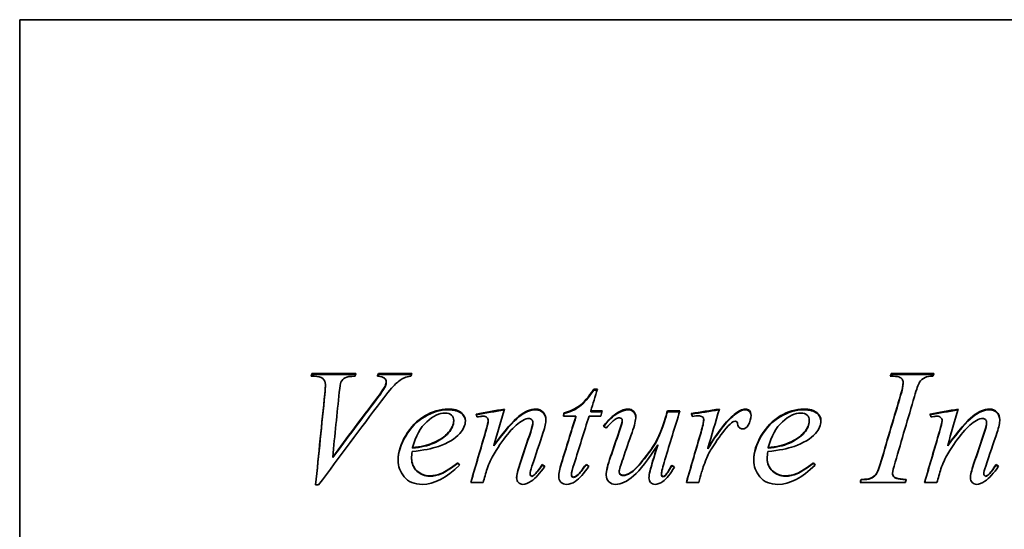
# Model space of a CAD drawing. Header units: millimetres. Extents: x 433 to 1247, y 119 to 1069.
# Tile 4 of 5: x 433 to 742, y 649 to 809. Entities that reach past the tile are written whole.
import ezdxf

# ---------------------------------------------------------------- set-up
doc = ezdxf.new("R2010")
doc.units = ezdxf.units.MM
doc.header["$LTSCALE"] = 4
doc.layers.add('Krawędzie widoczne(ISO)', color=7, linetype='Continuous', lineweight=35, true_color=0x262659)

msp = doc.modelspace()

# ---------------------------------------------------------------- linework, layer by layer
at = {"layer": 'Krawędzie widoczne(ISO)'}
for p, q in [((433, 808.89), (433, 488.89)), ((433, 808.89), (746, 808.89)), ((525.43, 697.01), (524.49, 697.01)), ((524.75, 697.91), (538.59, 697.91)), ((524.75, 697.6), (524.75, 697.91)), ((524.75, 697.6), (538.49, 697.6)), ((545.62, 697.91), (556.11, 697.91)), ((545.62, 697.6), (545.62, 697.91)), ((545.62, 697.6), (556.03, 697.6)), ((706.67, 697.91), (720.05, 697.91)), ((706.67, 697.6), (706.67, 697.91)), ((706.67, 697.6), (719.95, 697.6)), ((529.01, 694.13), (529.01, 694.41)), ((547.74, 693.64), (547.74, 693.92)), ((548.11, 694.97), (548.11, 695.26)), ((613.25, 692.93), (614.39, 692.93)), ((613.25, 692.66), (613.25, 692.93)), ((613.25, 692.66), (614.31, 692.66)), ((710.38, 694.73), (710.38, 695.02)), ((607.64, 684.51), (603.7, 684.51)), ((603.95, 685.29), (603.95, 685.52)), ((607.64, 684.29), (607.64, 684.51)), ((615.45, 684.51), (611.79, 684.51)), ((612.3, 686.13), (615.88, 686.13)), ((612.3, 685.89), (612.3, 686.13)), ((612.3, 685.89), (615.82, 685.89)), ((620.8, 685.4), (620.8, 685.63)), ((622.2, 683.01), (622.2, 683.23)), ((635.78, 683.82), (635.78, 684.04)), ((636.38, 686.13), (640.3, 686.13)), ((636.38, 685.89), (636.38, 686.13)), ((636.38, 685.89), (640.22, 685.89)), ((647.76, 683.24), (647.76, 683.45)), ((569.27, 682.88), (569.27, 683.09)), ((580.13, 682.9), (580.13, 683.12)), ((594.12, 682.4), (594.12, 682.61)), ((680.93, 682.88), (680.93, 683.09)), ((722.62, 682.9), (722.62, 683.12)), ((736.6, 682.4), (736.6, 682.61)), ((556.37, 674.45), (556.37, 674.61)), ((581.88, 675.15), (581.88, 675.31)), ((633.35, 675.34), (633.35, 675.51)), ((649.08, 674.25), (649.08, 674.41)), ((668.03, 674.45), (668.03, 674.61)), ((724.37, 675.15), (724.37, 675.31)), ((531.27, 671.47), (531.27, 671.61)), ((556.06, 671.1), (556.06, 671.24)), ((667.72, 671.1), (667.72, 671.24)), ((570.58, 669.72), (570.58, 669.86)), ((597.09, 669.16), (597.09, 669.29)), ((610.84, 669.25), (610.84, 669.37)), ((637.78, 668.96), (637.78, 669.09)), ((682.25, 669.72), (682.25, 669.86)), ((739.58, 669.16), (739.58, 669.29)), ((593.23, 666.42), (593.23, 666.53)), ((594.46, 665.92), (594.46, 666.02)), ((606.24, 666.11), (606.24, 666.22)), ((608.39, 666.11), (608.39, 666.22)), ((621.25, 666.93), (621.25, 667.05)), ((634.52, 666.31), (634.52, 666.42)), ((700.09, 664.9), (700.09, 665)), ((707.07, 666.51), (707.07, 666.62)), ((735.72, 666.42), (735.72, 666.53)), ((736.95, 665.92), (736.95, 666.02)), ((526.86, 662.89), (525.92, 662.89)), ((578.5, 663.69), (574.64, 663.69)), ((646.27, 663.69), (642.33, 663.69)), ((711.1, 663.69), (696.86, 663.69)), ((697.23, 664.53), (697.23, 664.63)), ((720.99, 663.69), (717.13, 663.69))]:
    msp.add_line(p, q, dxfattribs=at)
for points in [[(524.49, 697.01), (524.57, 697.31), (524.66, 697.61), (524.75, 697.91)], [(524.57, 697.01), (524.63, 697.21), (524.69, 697.41), (524.75, 697.6)], [(538.59, 697.91), (538.49, 697.61), (538.39, 697.31), (538.3, 697.01)], [(545.31, 697.01), (545.41, 697.31), (545.51, 697.61), (545.62, 697.91)], [(545.41, 697), (545.48, 697.2), (545.55, 697.4), (545.62, 697.6)], [(555.86, 697.01), (555.02, 696.94), (554.35, 696.78), (553.85, 696.55)], [(556.11, 697.91), (556.03, 697.61), (555.94, 697.31), (555.86, 697.01)], [(706.35, 697.01), (706.46, 697.31), (706.56, 697.61), (706.67, 697.91)], [(706.46, 697.01), (706.53, 697.21), (706.6, 697.41), (706.67, 697.6)], [(719.76, 697.01), (718.66, 697.03), (717.84, 696.9), (717.3, 696.63)], [(720.05, 697.91), (719.95, 697.61), (719.86, 697.31), (719.76, 697.01)], [(528.81, 691.53), (528.94, 692.96), (529.01, 693.92), (529.01, 694.41)], [(528.81, 691.26), (528.94, 692.68), (529.01, 693.64), (529.01, 694.13)], [(533.87, 695.12), (533.7, 694.76), (533.52, 693.73), (533.35, 692.02)], [(544.93, 689.87), (546.42, 691.82), (547.35, 693.17), (547.74, 693.92)], [(544.93, 689.61), (546.42, 691.56), (547.35, 692.89), (547.74, 693.64)], [(547.74, 693.92), (547.98, 694.43), (548.11, 694.88), (548.11, 695.26)], [(547.74, 693.64), (547.98, 694.15), (548.11, 694.59), (548.11, 694.97)], [(614.39, 692.93), (613.69, 690.68), (613, 688.41), (612.3, 686.13)], [(709.61, 691.2), (710.13, 692.89), (710.38, 694.16), (710.38, 695.02)], [(709.61, 690.93), (710.13, 692.61), (710.38, 693.87), (710.38, 694.73)], [(525.92, 662.89), (526.88, 672.57), (527.84, 682.17), (528.81, 691.53)], [(525.93, 662.89), (526.89, 672.48), (527.85, 681.99), (528.81, 691.26)], [(533.35, 692.02), (532.66, 685.32), (531.96, 678.5), (531.27, 671.61)], [(531.27, 671.61), (535.82, 677.76), (540.38, 683.86), (544.93, 689.87)], [(531.27, 671.47), (535.82, 677.58), (540.38, 683.64), (544.93, 689.61)], [(703.52, 670.51), (705.55, 677.49), (707.58, 684.4), (709.61, 691.2)], [(703.52, 670.37), (705.55, 677.31), (707.58, 684.18), (709.61, 690.93)], [(713.96, 690.67), (711.94, 683.88), (709.92, 676.97), (707.9, 670)], [(546.56, 689.26), (540, 680.62), (533.43, 671.79), (526.86, 662.89)], [(576.33, 685.15), (579.29, 685.67), (582.26, 686.19), (585.22, 686.71)], [(576.38, 684.94), (579.31, 685.45), (582.23, 685.95), (585.15, 686.46)], [(585.22, 686.71), (584.11, 682.94), (582.99, 679.14), (581.88, 675.31)], [(620.8, 685.63), (622, 686.35), (623.1, 686.71), (624.11, 686.71)], [(620.8, 685.4), (622, 686.12), (623.1, 686.47), (624.11, 686.47)], [(643.84, 685.32), (646.79, 685.78), (649.73, 686.25), (652.68, 686.71)], [(643.92, 685.11), (646.82, 685.56), (649.71, 686.01), (652.61, 686.46)], [(652.68, 686.71), (651.48, 682.65), (650.28, 678.54), (649.08, 674.41)], [(657.34, 685.01), (658.75, 686.15), (659.89, 686.71), (660.77, 686.71)], [(657.34, 684.79), (658.75, 685.91), (659.89, 686.47), (660.77, 686.47)], [(718.82, 685.15), (721.78, 685.67), (724.75, 686.19), (727.71, 686.71)], [(718.87, 684.94), (721.79, 685.45), (724.72, 685.95), (727.64, 686.46)], [(727.71, 686.71), (726.6, 682.94), (725.48, 679.14), (724.37, 675.31)], [(576.56, 684.23), (576.48, 684.54), (576.41, 684.85), (576.33, 685.15)], [(577.5, 684.37), (577.19, 684.33), (576.87, 684.28), (576.56, 684.23)], [(578.56, 684.48), (578.37, 684.48), (578.02, 684.45), (577.5, 684.37)], [(592.86, 683.76), (592.34, 683.76), (591.71, 683.55), (590.97, 683.15)], [(598.23, 683.42), (598.23, 682.42), (597.96, 681.09), (597.4, 679.42)], [(603.12, 669.83), (604.63, 674.76), (606.14, 679.66), (607.64, 684.51)], [(603.12, 669.7), (604.63, 674.6), (606.14, 679.47), (607.64, 684.29)], [(603.7, 684.51), (603.78, 684.85), (603.87, 685.18), (603.95, 685.52)], [(603.75, 684.51), (603.82, 684.77), (603.89, 685.03), (603.95, 685.29)], [(611.79, 684.51), (610.22, 679.58), (608.66, 674.59), (607.1, 669.57)], [(615.88, 686.13), (615.73, 685.59), (615.59, 685.05), (615.45, 684.51)], [(616.33, 681.33), (617.75, 683.29), (619.23, 684.72), (620.8, 685.63)], [(616.43, 681.26), (617.81, 683.14), (619.27, 684.51), (620.8, 685.4)], [(621.22, 679.73), (621.87, 681.6), (622.2, 682.76), (622.2, 683.23)], [(626.46, 684.21), (626.46, 683.29), (626.06, 681.69), (625.26, 679.36)], [(640.3, 686.13), (638.72, 681.07), (637.15, 675.95), (635.58, 670.79)], [(635.78, 684.04), (635.98, 684.74), (636.18, 685.43), (636.38, 686.13)], [(635.78, 683.82), (635.98, 684.51), (636.18, 685.2), (636.38, 685.89)], [(644.19, 684.4), (644.07, 684.71), (643.96, 685.01), (643.84, 685.32)], [(646.07, 684.62), (645.73, 684.62), (645.1, 684.55), (644.19, 684.4)], [(647.39, 684.23), (647.05, 684.49), (646.61, 684.62), (646.07, 684.62)], [(646.93, 679.56), (647.48, 681.39), (647.76, 682.69), (647.76, 683.45)], [(646.93, 679.37), (647.48, 681.19), (647.76, 682.48), (647.76, 683.24)], [(647.76, 683.45), (647.76, 683.77), (647.64, 684.03), (647.39, 684.23)], [(649.08, 674.41), (652.13, 679.49), (654.88, 683.01), (657.34, 685.01)], [(649.08, 674.25), (652.13, 679.3), (654.88, 682.8), (657.34, 684.79)], [(662.63, 684.79), (662.63, 683.7), (662.33, 682.64), (661.74, 681.64)], [(719.05, 684.23), (718.97, 684.54), (718.89, 684.85), (718.82, 685.15)], [(719.99, 684.37), (719.68, 684.33), (719.36, 684.28), (719.05, 684.23)], [(721.05, 684.48), (720.86, 684.48), (720.51, 684.45), (719.99, 684.37)], [(735.35, 683.76), (734.83, 683.76), (734.2, 683.55), (733.46, 683.15)], [(740.72, 683.42), (740.72, 682.42), (740.45, 681.09), (739.89, 679.42)], [(572.93, 683.06), (572.93, 681.66), (572.35, 680.33), (571.18, 679.06)], [(579.3, 679.7), (579.86, 681.59), (580.13, 682.73), (580.13, 683.12)], [(579.3, 679.51), (579.86, 681.39), (580.13, 682.51), (580.13, 682.9)], [(593.46, 679.67), (593.9, 680.95), (594.12, 681.92), (594.12, 682.61)], [(593.46, 679.48), (593.9, 680.75), (594.12, 681.72), (594.12, 682.4)], [(617.14, 680.77), (616.87, 680.95), (616.6, 681.14), (616.33, 681.33)], [(621.22, 679.54), (621.87, 681.4), (622.2, 682.55), (622.2, 683.01)], [(654.85, 680.68), (653.42, 679.04), (651.87, 676.89), (650.19, 674.24)], [(656.88, 682.67), (656.42, 682.43), (655.75, 681.77), (654.85, 680.68)], [(657.71, 682.87), (657.41, 682.87), (657.13, 682.8), (656.88, 682.67)], [(658.2, 682.67), (658.06, 682.8), (657.9, 682.87), (657.71, 682.87)], [(658.43, 682.03), (658.39, 682.34), (658.31, 682.56), (658.2, 682.67)], [(661.74, 681.64), (661.34, 680.87), (660.75, 680.49), (659.97, 680.49)], [(684.59, 683.06), (684.59, 681.66), (684.01, 680.33), (682.85, 679.06)], [(721.79, 679.7), (722.34, 681.59), (722.62, 682.73), (722.62, 683.12)], [(721.79, 679.51), (722.34, 681.39), (722.62, 682.51), (722.62, 682.9)], [(735.95, 679.67), (736.38, 680.95), (736.6, 681.92), (736.6, 682.61)], [(735.95, 679.48), (736.38, 680.75), (736.6, 681.72), (736.6, 682.4)], [(571.18, 679.06), (569.66, 677.39), (567.42, 676.04), (564.46, 675)], [(574.64, 663.69), (576.2, 669.06), (577.75, 674.41), (579.3, 679.7)], [(574.67, 663.69), (576.21, 669), (577.76, 674.28), (579.3, 679.51)], [(590.03, 669.43), (591.17, 672.86), (592.31, 676.28), (593.46, 679.67)], [(590.03, 669.3), (591.17, 672.71), (592.31, 676.11), (593.46, 679.48)], [(597.4, 679.42), (596.21, 675.89), (595.02, 672.34), (593.83, 668.78)], [(618.54, 671.87), (619.43, 674.5), (620.33, 677.12), (621.22, 679.73)], [(618.54, 671.72), (619.43, 674.34), (620.33, 676.94), (621.22, 679.54)], [(625.26, 679.36), (624.31, 676.67), (623.37, 673.96), (622.43, 671.24)], [(642.33, 663.69), (643.86, 669.01), (645.4, 674.31), (646.93, 679.56)], [(642.35, 663.69), (643.88, 668.95), (645.41, 674.18), (646.93, 679.37)], [(682.85, 679.06), (681.32, 677.39), (679.08, 676.04), (676.13, 675)], [(717.13, 663.69), (718.68, 669.06), (720.24, 674.41), (721.79, 679.7)], [(717.16, 663.69), (718.7, 669), (720.25, 674.28), (721.79, 679.51)], [(732.52, 669.43), (733.66, 672.86), (734.8, 676.28), (735.95, 679.67)], [(732.52, 669.3), (733.66, 672.71), (734.8, 676.11), (735.95, 679.48)], [(739.89, 679.42), (738.7, 675.89), (737.51, 672.34), (736.32, 668.78)], [(564.46, 675), (562.5, 674.31), (559.75, 673.76), (556.2, 673.37)], [(556.37, 674.61), (558.98, 674.89), (561.11, 675.38), (562.75, 676.07)], [(556.37, 674.45), (558.98, 674.73), (561.11, 675.21), (562.75, 675.9)], [(630.92, 667.42), (631.2, 668.59), (632.01, 671.3), (633.35, 675.51)], [(630.92, 667.3), (631.2, 668.47), (632.01, 671.16), (633.35, 675.34)], [(650.19, 674.24), (649.47, 673.11), (648.85, 671.84), (648.33, 670.42)], [(676.13, 675), (674.16, 674.31), (671.41, 673.76), (667.86, 673.37)], [(668.03, 674.61), (670.65, 674.89), (672.77, 675.38), (674.41, 676.07)], [(668.03, 674.45), (670.65, 674.73), (672.77, 675.21), (674.41, 675.9)], [(556.2, 673.37), (556.1, 672.52), (556.06, 671.81), (556.06, 671.24)], [(581.96, 672.69), (581.09, 671.24), (580.35, 669.65), (579.76, 667.93)], [(617.16, 665.97), (617.16, 667.25), (617.62, 669.23), (618.54, 671.87)], [(617.16, 665.92), (617.18, 667.2), (617.64, 669.14), (618.54, 671.72)], [(622.43, 671.24), (621.64, 669.04), (621.25, 667.63), (621.25, 667.05)], [(667.86, 673.37), (667.77, 672.52), (667.72, 671.81), (667.72, 671.24)], [(724.45, 672.69), (723.57, 671.24), (722.84, 669.65), (722.25, 667.93)], [(571.1, 669.12), (567.02, 665.11), (563.13, 663.09), (559.43, 663.09)], [(570.58, 669.86), (570.75, 669.61), (570.93, 669.36), (571.1, 669.12)], [(570.58, 669.72), (570.74, 669.51), (570.89, 669.29), (571.05, 669.07)], [(579.76, 667.93), (579.34, 666.52), (578.92, 665.1), (578.5, 663.69)], [(589.03, 665.2), (589.03, 666.03), (589.36, 667.44), (590.03, 669.43)], [(589.03, 665.15), (589.04, 665.98), (589.37, 667.37), (590.03, 669.3)], [(593.83, 668.78), (593.43, 667.55), (593.23, 666.8), (593.23, 666.53)], [(597.89, 668.81), (596.37, 666.57), (594.93, 664.99), (593.57, 664.06)], [(594.46, 666.02), (595.26, 666.72), (596.14, 667.81), (597.09, 669.29)], [(594.46, 665.92), (595.26, 666.61), (596.14, 667.7), (597.09, 669.16)], [(597.09, 669.29), (597.36, 669.13), (597.62, 668.97), (597.89, 668.81)], [(597.09, 669.16), (597.34, 669.01), (597.58, 668.87), (597.83, 668.72)], [(602.24, 665.6), (602.24, 666.53), (602.53, 667.94), (603.12, 669.83)], [(602.24, 665.55), (602.25, 666.47), (602.54, 667.85), (603.12, 669.7)], [(607.1, 669.57), (606.53, 667.85), (606.24, 666.73), (606.24, 666.22)], [(611.7, 668.75), (610.22, 666.48), (608.8, 664.89), (607.44, 664)], [(608.39, 666.22), (608.75, 666.56), (609.57, 667.62), (610.84, 669.37)], [(608.39, 666.11), (608.75, 666.45), (609.57, 667.5), (610.84, 669.25)], [(610.84, 669.37), (611.13, 669.17), (611.42, 668.96), (611.7, 668.75)], [(610.84, 669.25), (611.11, 669.05), (611.38, 668.86), (611.65, 668.67)], [(635.58, 670.79), (634.87, 668.49), (634.52, 667.03), (634.52, 666.42)], [(638.55, 668.49), (637.37, 666.41), (636.15, 664.9), (634.89, 663.97)], [(637.78, 669.09), (638.04, 668.89), (638.3, 668.69), (638.55, 668.49)], [(637.78, 668.96), (638.02, 668.78), (638.26, 668.59), (638.5, 668.41)], [(648.33, 670.42), (647.61, 668.5), (647.2, 667.33), (647.1, 666.93)], [(682.76, 669.12), (678.68, 665.11), (674.79, 663.09), (671.09, 663.09)], [(682.25, 669.86), (682.42, 669.61), (682.59, 669.36), (682.76, 669.12)], [(682.25, 669.72), (682.4, 669.51), (682.55, 669.29), (682.71, 669.07)], [(701.78, 666.19), (702.35, 667.01), (702.93, 668.45), (703.52, 670.51)], [(701.78, 666.09), (702.35, 666.89), (702.93, 668.33), (703.52, 670.37)], [(707.9, 670), (707.34, 668.24), (707.07, 667.11), (707.07, 666.62)], [(722.25, 667.93), (721.83, 666.52), (721.41, 665.1), (720.99, 663.69)], [(731.51, 665.2), (731.51, 666.03), (731.85, 667.44), (732.52, 669.43)], [(731.51, 665.15), (731.53, 665.98), (731.86, 667.37), (732.52, 669.3)], [(736.32, 668.78), (735.92, 667.55), (735.72, 666.8), (735.72, 666.53)], [(740.38, 668.81), (738.85, 666.57), (737.41, 664.99), (736.06, 664.06)], [(736.95, 666.02), (737.75, 666.72), (738.62, 667.81), (739.58, 669.29)], [(736.95, 665.92), (737.75, 666.61), (738.62, 667.7), (739.58, 669.16)], [(739.58, 669.29), (739.84, 669.13), (740.11, 668.97), (740.38, 668.81)], [(739.58, 669.16), (739.82, 669.01), (740.07, 668.87), (740.32, 668.72)], [(593.8, 665.71), (593.97, 665.71), (594.19, 665.81), (594.46, 666.02)], [(593.8, 665.6), (593.97, 665.6), (594.19, 665.71), (594.46, 665.92)], [(606.87, 665.37), (607.25, 665.37), (607.76, 665.65), (608.39, 666.22)], [(606.87, 665.27), (607.25, 665.27), (607.76, 665.55), (608.39, 666.11)], [(630.57, 665.11), (630.57, 665.7), (630.69, 666.47), (630.92, 667.42)], [(630.58, 665.07), (630.58, 665.64), (630.7, 666.39), (630.92, 667.3)], [(647.1, 666.93), (646.83, 665.85), (646.55, 664.77), (646.27, 663.69)], [(697.23, 664.63), (698.68, 664.67), (699.63, 664.79), (700.09, 665)], [(697.23, 664.53), (698.68, 664.57), (699.63, 664.69), (700.09, 664.9)], [(700.09, 665), (700.85, 665.28), (701.41, 665.68), (701.78, 666.19)], [(700.09, 664.9), (700.85, 665.18), (701.41, 665.58), (701.78, 666.09)], [(736.29, 665.71), (736.46, 665.71), (736.68, 665.81), (736.95, 666.02)], [(736.29, 665.6), (736.46, 665.6), (736.68, 665.71), (736.95, 665.92)], [(593.57, 664.06), (592.62, 663.41), (591.77, 663.09), (591.03, 663.09)], [(607.44, 664), (606.55, 663.4), (605.63, 663.09), (604.7, 663.09)], [(634.89, 663.97), (634.07, 663.39), (633.27, 663.09), (632.49, 663.09)], [(696.86, 663.69), (696.98, 664), (697.11, 664.32), (697.23, 664.63)], [(696.89, 663.69), (697.01, 663.97), (697.12, 664.25), (697.23, 664.53)], [(711.38, 664.63), (711.29, 664.32), (711.19, 664), (711.1, 663.69)], [(736.06, 664.06), (735.11, 663.41), (734.26, 663.09), (733.52, 663.09)]]:
    msp.add_open_spline(points, degree=3, dxfattribs=at)
for points, knots in [([(529.01, 694.41), (529.01, 695.16), (528.72, 695.78), (528.15, 696.27), (527.58, 696.77), (526.67, 697.01), (525.43, 697.01)], [0, 0, 0, 0, 1, 1, 1, 2, 2, 2, 2]), ([(538.3, 697.01), (536.79, 696.99), (535.76, 696.84), (535.21, 696.56), (534.66, 696.28), (534.21, 695.8), (533.87, 695.12)], [0, 0, 0, 0, 1, 1, 1, 2, 2, 2, 2]), ([(548.11, 695.26), (548.11, 695.7), (547.91, 696.08), (547.52, 696.41), (547.13, 696.74), (546.39, 696.94), (545.31, 697.01)], [0, 0, 0, 0, 1, 1, 1, 2, 2, 2, 2]), ([(553.85, 696.55), (552.9, 696.11), (551.96, 695.46), (551.02, 694.59), (550.09, 693.72), (548.6, 691.96), (546.56, 689.26)], [0, 0, 0, 0, 1, 1, 1, 2, 2, 2, 2]), ([(710.38, 695.02), (710.38, 695.44), (710.27, 695.8), (710.04, 696.1), (709.81, 696.4), (709.47, 696.62), (709.01, 696.78), (708.55, 696.93), (707.67, 697.01), (706.35, 697.01)], [0, 0, 0, 0, 1, 1, 1, 2, 2, 2, 3, 3, 3, 3]), ([(717.3, 696.63), (716.52, 696.28), (715.93, 695.78), (715.53, 695.11), (715.13, 694.45), (714.61, 692.97), (713.96, 690.67)], [0, 0, 0, 0, 1, 1, 1, 2, 2, 2, 2]), ([(603.95, 685.52), (605.86, 686.02), (607.47, 686.77), (608.79, 687.77), (610.1, 688.76), (611.59, 690.49), (613.25, 692.93)], [0, 0, 0, 0, 1, 1, 1, 2, 2, 2, 2]), ([(603.95, 685.29), (605.86, 685.78), (607.47, 686.53), (608.79, 687.52), (610.1, 688.52), (611.59, 690.23), (613.25, 692.66)], [0, 0, 0, 0, 1, 1, 1, 2, 2, 2, 2]), ([(551.82, 670.65), (551.82, 673.2), (552.62, 675.79), (554.2, 678.42), (555.78, 681.06), (557.77, 683.09), (560.16, 684.54), (562.55, 685.99), (565.02, 686.71), (567.55, 686.71)], [0, 0, 0, 0, 1, 1, 1, 2, 2, 2, 3, 3, 3, 3]), ([(551.82, 670.59), (551.84, 673.1), (552.63, 675.65), (554.2, 678.24), (555.78, 680.86), (557.77, 682.88), (560.16, 684.32), (562.55, 685.76), (565.02, 686.47), (567.55, 686.47)], [0.009784, 0.009784, 0.009784, 0.009784, 1, 1, 1, 2, 2, 2, 3, 3, 3, 3]), ([(567.55, 686.71), (569.38, 686.71), (570.74, 686.35), (571.61, 685.63), (572.49, 684.9), (572.93, 684.05), (572.93, 683.06)], [0, 0, 0, 0, 1, 1, 1, 2, 2, 2, 2]), ([(567.55, 686.47), (569.38, 686.47), (570.74, 686.12), (571.61, 685.4), (572.46, 684.7), (572.9, 683.88), (572.93, 682.94)], [0, 0, 0, 0, 1, 1, 1, 1.967459, 1.967459, 1.967459, 1.967459]), ([(581.88, 675.31), (585.31, 679.99), (587.94, 683.04), (589.77, 684.51), (591.6, 685.98), (593.36, 686.71), (595.06, 686.71)], [0, 0, 0, 0, 1, 1, 1, 2, 2, 2, 2]), ([(581.88, 675.15), (585.31, 679.8), (587.94, 682.83), (589.77, 684.29), (591.6, 685.75), (593.36, 686.47), (595.06, 686.47)], [0, 0, 0, 0, 1, 1, 1, 2, 2, 2, 2]), ([(595.06, 686.71), (595.98, 686.71), (596.73, 686.41), (597.33, 685.79), (597.93, 685.18), (598.23, 684.39), (598.23, 683.42)], [0, 0, 0, 0, 1, 1, 1, 2, 2, 2, 2]), ([(595.06, 686.47), (595.98, 686.47), (596.73, 686.17), (597.33, 685.56), (597.91, 684.98), (598.21, 684.23), (598.23, 683.31)], [0, 0, 0, 0, 1, 1, 1, 1.964304, 1.964304, 1.964304, 1.964304]), ([(624.11, 686.71), (624.8, 686.71), (625.36, 686.48), (625.8, 686), (626.24, 685.53), (626.46, 684.93), (626.46, 684.21)], [0, 0, 0, 0, 1, 1, 1, 2, 2, 2, 2]), ([(624.11, 686.47), (624.8, 686.47), (625.36, 686.24), (625.8, 685.77), (626.21, 685.32), (626.43, 684.77), (626.46, 684.1)], [0, 0, 0, 0, 1, 1, 1, 1.947746, 1.947746, 1.947746, 1.947746]), ([(660.77, 686.71), (661.34, 686.71), (661.8, 686.55), (662.13, 686.22), (662.46, 685.9), (662.63, 685.42), (662.63, 684.79)], [0, 0, 0, 0, 1, 1, 1, 2, 2, 2, 2]), ([(660.77, 686.47), (661.34, 686.47), (661.8, 686.31), (662.13, 685.99), (662.45, 685.69), (662.61, 685.24), (662.63, 684.66)], [0, 0, 0, 0, 1, 1, 1, 1.948123, 1.948123, 1.948123, 1.948123]), ([(663.49, 670.65), (663.49, 673.2), (664.28, 675.79), (665.86, 678.42), (667.44, 681.06), (669.43, 683.09), (671.82, 684.54), (674.22, 685.99), (676.68, 686.71), (679.21, 686.71)], [0, 0, 0, 0, 1, 1, 1, 2, 2, 2, 3, 3, 3, 3]), ([(663.49, 670.59), (663.5, 673.1), (664.29, 675.65), (665.86, 678.24), (667.44, 680.86), (669.43, 682.88), (671.82, 684.32), (674.22, 685.76), (676.68, 686.47), (679.21, 686.47)], [0.009784, 0.009784, 0.009784, 0.009784, 1, 1, 1, 2, 2, 2, 3, 3, 3, 3]), ([(679.21, 686.71), (681.04, 686.71), (682.4, 686.35), (683.27, 685.63), (684.15, 684.9), (684.59, 684.05), (684.59, 683.06)], [0, 0, 0, 0, 1, 1, 1, 2, 2, 2, 2]), ([(679.21, 686.47), (681.04, 686.47), (682.4, 686.12), (683.27, 685.4), (684.12, 684.7), (684.56, 683.88), (684.59, 682.94)], [0, 0, 0, 0, 1, 1, 1, 1.967459, 1.967459, 1.967459, 1.967459]), ([(724.37, 675.31), (727.8, 679.99), (730.43, 683.04), (732.26, 684.51), (734.09, 685.98), (735.85, 686.71), (737.55, 686.71)], [0, 0, 0, 0, 1, 1, 1, 2, 2, 2, 2]), ([(724.37, 675.15), (727.8, 679.8), (730.43, 682.83), (732.26, 684.29), (734.09, 685.75), (735.85, 686.47), (737.55, 686.47)], [0, 0, 0, 0, 1, 1, 1, 2, 2, 2, 2]), ([(737.55, 686.71), (738.46, 686.71), (739.22, 686.41), (739.82, 685.79), (740.42, 685.18), (740.72, 684.39), (740.72, 683.42)], [0, 0, 0, 0, 1, 1, 1, 2, 2, 2, 2]), ([(737.55, 686.47), (738.46, 686.47), (739.22, 686.17), (739.82, 685.56), (740.4, 684.98), (740.7, 684.23), (740.72, 683.31)], [0, 0, 0, 0, 1, 1, 1, 1.964304, 1.964304, 1.964304, 1.964304]), ([(566.58, 685.46), (564.77, 685.46), (562.85, 684.55), (560.83, 682.73), (558.81, 680.9), (557.32, 678.2), (556.37, 674.61)], [0, 0, 0, 0, 1, 1, 1, 2, 2, 2, 2]), ([(569.27, 683.09), (569.27, 683.8), (569.03, 684.37), (568.57, 684.81), (568.1, 685.24), (567.44, 685.46), (566.58, 685.46)], [0, 0, 0, 0, 1, 1, 1, 2, 2, 2, 2]), ([(580.13, 683.12), (580.13, 683.47), (579.98, 683.79), (579.68, 684.07), (579.37, 684.35), (579, 684.48), (578.56, 684.48)], [0, 0, 0, 0, 1, 1, 1, 2, 2, 2, 2]), ([(594.12, 682.61), (594.12, 682.95), (593.99, 683.22), (593.74, 683.44), (593.5, 683.65), (593.2, 683.76), (592.86, 683.76)], [0, 0, 0, 0, 1, 1, 1, 2, 2, 2, 2]), ([(621.37, 683.95), (620.93, 683.95), (620.5, 683.83), (620.07, 683.58), (619.64, 683.33), (618.66, 682.39), (617.14, 680.77)], [0, 0, 0, 0, 1, 1, 1, 2, 2, 2, 2]), ([(622.2, 683.23), (622.2, 683.42), (622.11, 683.58), (621.94, 683.73), (621.77, 683.88), (621.58, 683.95), (621.37, 683.95)], [0, 0, 0, 0, 1, 1, 1, 2, 2, 2, 2]), ([(622.48, 665.97), (623.07, 665.97), (623.85, 666.25), (624.8, 666.8), (625.75, 667.36), (627.02, 668.62), (628.6, 670.56), (630.18, 672.51), (631.49, 674.33), (632.52, 676.02), (633.55, 677.71), (634.64, 680.39), (635.78, 684.04)], [0, 0, 0, 0, 1, 1, 1, 2, 2, 2, 3, 3, 3, 4, 4, 4, 4]), ([(622.48, 665.86), (623.07, 665.86), (623.85, 666.14), (624.8, 666.69), (625.75, 667.25), (627.02, 668.5), (628.6, 670.43), (630.18, 672.36), (631.49, 674.17), (632.52, 675.85), (633.55, 677.53), (634.64, 680.2), (635.78, 683.82)], [0, 0, 0, 0, 1, 1, 1, 2, 2, 2, 3, 3, 3, 4, 4, 4, 4]), ([(678.24, 685.46), (676.43, 685.46), (674.52, 684.55), (672.49, 682.73), (670.47, 680.9), (668.99, 678.2), (668.03, 674.61)], [0, 0, 0, 0, 1, 1, 1, 2, 2, 2, 2]), ([(680.93, 683.09), (680.93, 683.8), (680.7, 684.37), (680.23, 684.81), (679.76, 685.24), (679.1, 685.46), (678.24, 685.46)], [0, 0, 0, 0, 1, 1, 1, 2, 2, 2, 2]), ([(722.62, 683.12), (722.62, 683.47), (722.47, 683.79), (722.16, 684.07), (721.86, 684.35), (721.49, 684.48), (721.05, 684.48)], [0, 0, 0, 0, 1, 1, 1, 2, 2, 2, 2]), ([(736.6, 682.61), (736.6, 682.95), (736.48, 683.22), (736.23, 683.44), (735.98, 683.65), (735.69, 683.76), (735.35, 683.76)], [0, 0, 0, 0, 1, 1, 1, 2, 2, 2, 2]), ([(562.75, 676.07), (564.92, 677.01), (566.55, 678.13), (567.64, 679.42), (568.72, 680.71), (569.27, 681.93), (569.27, 683.09)], [0, 0, 0, 0, 1, 1, 1, 2, 2, 2, 2]), ([(562.75, 675.9), (564.92, 676.84), (566.55, 677.95), (567.64, 679.23), (568.72, 680.51), (569.27, 681.73), (569.27, 682.88)], [0, 0, 0, 0, 1, 1, 1, 2, 2, 2, 2]), ([(590.97, 683.15), (589.6, 682.4), (588.17, 681.16), (586.68, 679.41), (585.19, 677.66), (583.62, 675.42), (581.96, 672.69)], [0, 0, 0, 0, 1, 1, 1, 2, 2, 2, 2]), ([(659.97, 680.49), (659.57, 680.49), (659.23, 680.61), (658.96, 680.87), (658.68, 681.12), (658.5, 681.5), (658.43, 682.03)], [0, 0, 0, 0, 1, 1, 1, 2, 2, 2, 2]), ([(674.41, 676.07), (676.58, 677.01), (678.21, 678.13), (679.3, 679.42), (680.39, 680.71), (680.93, 681.93), (680.93, 683.09)], [0, 0, 0, 0, 1, 1, 1, 2, 2, 2, 2]), ([(674.41, 675.9), (676.58, 676.84), (678.21, 677.95), (679.3, 679.23), (680.39, 680.51), (680.93, 681.73), (680.93, 682.88)], [0, 0, 0, 0, 1, 1, 1, 2, 2, 2, 2]), ([(733.46, 683.15), (732.09, 682.4), (730.66, 681.16), (729.17, 679.41), (727.68, 677.66), (726.11, 675.42), (724.45, 672.69)], [0, 0, 0, 0, 1, 1, 1, 2, 2, 2, 2]), ([(633.35, 675.51), (630.32, 670.79), (627.78, 667.52), (625.73, 665.75), (623.68, 663.98), (621.8, 663.09), (620.08, 663.09)], [0, 0, 0, 0, 1, 1, 1, 2, 2, 2, 2]), ([(556.06, 671.24), (556.06, 669.73), (556.61, 668.44), (557.72, 667.37), (558.82, 666.3), (560.16, 665.77), (561.75, 665.77)], [0, 0, 0, 0, 1, 1, 1, 2, 2, 2, 2]), ([(556.06, 671.1), (556.06, 669.6), (556.61, 668.32), (557.72, 667.26), (558.82, 666.19), (560.16, 665.66), (561.75, 665.66)], [0, 0, 0, 0, 1, 1, 1, 2, 2, 2, 2]), ([(667.72, 671.24), (667.72, 669.73), (668.27, 668.44), (669.38, 667.37), (670.48, 666.3), (671.83, 665.77), (673.41, 665.77)], [0, 0, 0, 0, 1, 1, 1, 2, 2, 2, 2]), ([(667.72, 671.1), (667.72, 669.6), (668.27, 668.32), (669.38, 667.26), (670.48, 666.19), (671.83, 665.66), (673.41, 665.66)], [0, 0, 0, 0, 1, 1, 1, 2, 2, 2, 2]), ([(559.43, 663.09), (556.91, 663.09), (555.02, 663.88), (553.74, 665.45), (552.46, 667.03), (551.82, 668.76), (551.82, 670.65)], [0, 0, 0, 0, 1, 1, 1, 2, 2, 2, 2]), ([(561.75, 665.77), (563.01, 665.77), (564.22, 666.02), (565.38, 666.52), (566.54, 667.02), (568.28, 668.14), (570.58, 669.86)], [0, 0, 0, 0, 1, 1, 1, 2, 2, 2, 2]), ([(561.75, 665.66), (563.01, 665.66), (564.22, 665.91), (565.38, 666.41), (566.54, 666.91), (568.28, 668.02), (570.58, 669.72)], [0, 0, 0, 0, 1, 1, 1, 2, 2, 2, 2]), ([(635.01, 665.6), (635.24, 665.6), (635.48, 665.72), (635.75, 665.97), (636.02, 666.21), (636.69, 667.26), (637.78, 669.09)], [0, 0, 0, 0, 1, 1, 1, 2, 2, 2, 2]), ([(635.01, 665.49), (635.24, 665.49), (635.48, 665.61), (635.75, 665.86), (636.02, 666.1), (636.69, 667.14), (637.78, 668.96)], [0, 0, 0, 0, 1, 1, 1, 2, 2, 2, 2]), ([(671.09, 663.09), (668.58, 663.09), (666.68, 663.88), (665.4, 665.45), (664.13, 667.03), (663.49, 668.76), (663.49, 670.65)], [0, 0, 0, 0, 1, 1, 1, 2, 2, 2, 2]), ([(673.41, 665.77), (674.67, 665.77), (675.88, 666.02), (677.04, 666.52), (678.2, 667.02), (679.94, 668.14), (682.25, 669.86)], [0, 0, 0, 0, 1, 1, 1, 2, 2, 2, 2]), ([(673.41, 665.66), (674.67, 665.66), (675.88, 665.91), (677.04, 666.41), (678.2, 666.91), (679.94, 668.02), (682.25, 669.72)], [0, 0, 0, 0, 1, 1, 1, 2, 2, 2, 2]), ([(591.03, 663.09), (590.42, 663.09), (589.93, 663.28), (589.57, 663.66), (589.21, 664.04), (589.03, 664.55), (589.03, 665.2)], [0, 0, 0, 0, 1, 1, 1, 2, 2, 2, 2]), ([(593.23, 666.53), (593.23, 666.31), (593.29, 666.11), (593.42, 665.95), (593.54, 665.79), (593.67, 665.71), (593.8, 665.71)], [0, 0, 0, 0, 1, 1, 1, 2, 2, 2, 2]), ([(593.23, 666.42), (593.23, 666.2), (593.29, 666), (593.42, 665.84), (593.54, 665.68), (593.67, 665.6), (593.8, 665.6)], [0, 0, 0, 0, 1, 1, 1, 2, 2, 2, 2]), ([(604.7, 663.09), (603.97, 663.09), (603.38, 663.32), (602.92, 663.79), (602.47, 664.25), (602.24, 664.86), (602.24, 665.6)], [0, 0, 0, 0, 1, 1, 1, 2, 2, 2, 2]), ([(606.24, 666.22), (606.24, 665.96), (606.3, 665.75), (606.43, 665.6), (606.55, 665.44), (606.7, 665.37), (606.87, 665.37)], [0, 0, 0, 0, 1, 1, 1, 2, 2, 2, 2]), ([(606.24, 666.11), (606.24, 665.85), (606.3, 665.64), (606.43, 665.49), (606.55, 665.34), (606.7, 665.27), (606.87, 665.27)], [0, 0, 0, 0, 1, 1, 1, 2, 2, 2, 2]), ([(620.08, 663.09), (619.26, 663.09), (618.57, 663.36), (618.01, 663.9), (617.44, 664.44), (617.16, 665.13), (617.16, 665.97)], [0, 0, 0, 0, 1, 1, 1, 2, 2, 2, 2]), ([(621.25, 667.05), (621.25, 666.7), (621.36, 666.44), (621.58, 666.25), (621.8, 666.06), (622.1, 665.97), (622.48, 665.97)], [0, 0, 0, 0, 1, 1, 1, 2, 2, 2, 2]), ([(621.25, 666.93), (621.25, 666.59), (621.36, 666.33), (621.58, 666.14), (621.8, 665.95), (622.1, 665.86), (622.48, 665.86)], [0, 0, 0, 0, 1, 1, 1, 2, 2, 2, 2]), ([(632.49, 663.09), (631.92, 663.09), (631.46, 663.28), (631.1, 663.66), (630.75, 664.04), (630.57, 664.52), (630.57, 665.11)], [0, 0, 0, 0, 1, 1, 1, 2, 2, 2, 2]), ([(634.52, 666.42), (634.52, 666.14), (634.56, 665.93), (634.65, 665.8), (634.74, 665.66), (634.85, 665.6), (635.01, 665.6)], [0, 0, 0, 0, 1, 1, 1, 2, 2, 2, 2]), ([(634.52, 666.31), (634.52, 666.03), (634.56, 665.82), (634.65, 665.69), (634.74, 665.56), (634.85, 665.49), (635.01, 665.49)], [0, 0, 0, 0, 1, 1, 1, 2, 2, 2, 2]), ([(707.07, 666.62), (707.07, 666.24), (707.18, 665.91), (707.39, 665.64), (707.61, 665.36), (707.96, 665.15), (708.42, 665), (708.89, 664.85), (709.88, 664.72), (711.38, 664.63)], [0, 0, 0, 0, 1, 1, 1, 2, 2, 2, 3, 3, 3, 3]), ([(707.07, 666.51), (707.07, 666.13), (707.18, 665.81), (707.39, 665.53), (707.61, 665.26), (707.96, 665.05), (708.42, 664.9), (708.89, 664.75), (709.86, 664.63), (711.35, 664.53)], [0, 0, 0, 0, 1, 1, 1, 2, 2, 2, 2.993478, 2.993478, 2.993478, 2.993478]), ([(733.52, 663.09), (732.91, 663.09), (732.42, 663.28), (732.06, 663.66), (731.7, 664.04), (731.51, 664.55), (731.51, 665.2)], [0, 0, 0, 0, 1, 1, 1, 2, 2, 2, 2]), ([(735.72, 666.53), (735.72, 666.31), (735.78, 666.11), (735.9, 665.95), (736.03, 665.79), (736.16, 665.71), (736.29, 665.71)], [0, 0, 0, 0, 1, 1, 1, 2, 2, 2, 2]), ([(735.72, 666.42), (735.72, 666.2), (735.78, 666), (735.9, 665.84), (736.03, 665.68), (736.16, 665.6), (736.29, 665.6)], [0, 0, 0, 0, 1, 1, 1, 2, 2, 2, 2])]:
    msp.add_open_spline(points, degree=3, knots=knots, dxfattribs=at)

doc.saveas('drawing.dxf')
